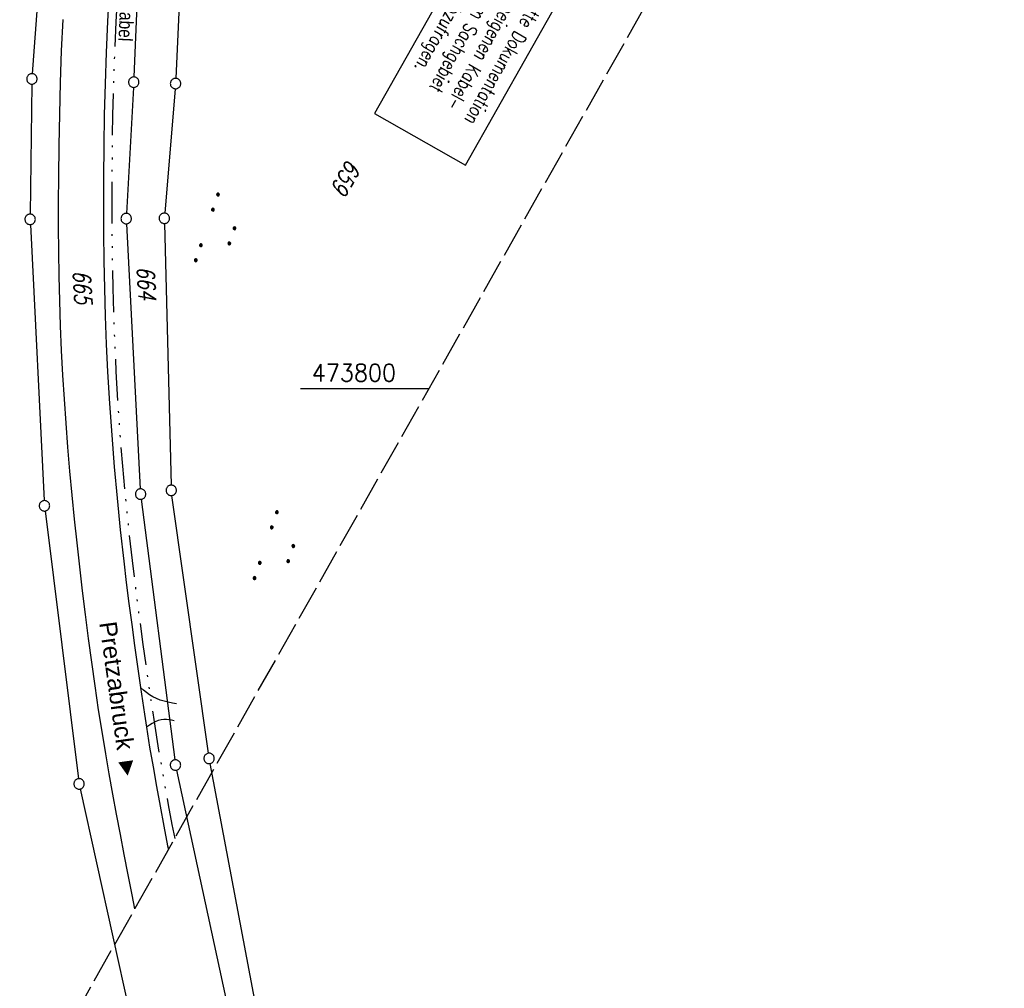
# Model space of a CAD drawing. Extents: x 510526 to 513920, y 467229 to 478797.
# Tile 249 of 256: x 511906 to 512047, y 473714 to 473853. Entities that reach past the tile are written whole.
import ezdxf
from ezdxf.enums import TextEntityAlignment as Align

# ---------------------------------------------------------------- set-up
doc = ezdxf.new("R2010")
doc.units = 0
doc.header["$LTSCALE"] = 10
doc.header["$MEASUREMENT"] = 0
for name, pattern in [('ACAD_ISO14W100', [25.5, 12, -3, 0.5, -3, 0.5, -3, 0.5, -3]), ('AUSGEZOGEN', [0]), ('LT00', [0]), ('LT14', [0.6, 0.5, -0.1])]:
    doc.linetypes.add(name, pattern=pattern)
doc.layers.get('0').update_dxf_attribs({"linetype": 'LT00'})
doc.layers.add('-BLATT_92-RAND', color=7, linetype='LT14', plot=False)
for name, color, linetype in [('BAB-KABEL_TEXT_KASTEN', 224, 'Continuous'), ('DFK_FLUR_NR', 250, 'LT00'), ('DFK_GZPKT', 250, 'LT00'), ('DFK_KATASTER', 250, 'LT00'), ('DFK_NUTZUNG', 250, 'LT00'), ('ORTSRICHTUNG', 7, 'Continuous'), ('TELEKOM', 210, 'ACAD_ISO14W100'), ('TELEKOM_TEXT', 210, 'Continuous'), ('V92_AFBR_BAB', 250, 'LT00'), ('V92_EINFAHRT', 250, 'LT00'), ('V92_RASTER', 250, 'LT00')]:
    doc.layers.add(name, color=color, linetype=linetype)
doc.styles.add('Beschrift', font='ARIAL.TTF')
doc.styles.add('ROMANS', font='romans.shx', dxfattribs={"width": 0.8})
doc.styles.get("Standard").update_dxf_attribs({"font": 'romans.shx'})
doc.styles.add('Versorgungsltg', font='ARIAL.TTF', dxfattribs={"width": 0.8, "height": 2})

# ---------------------------------------------------------------- blocks, each defined once
blk = doc.blocks.new('SYMB7010')
at = {"color": 0, "linetype": 'ByBlock'}
for points in [[(-0.031408, 0.499213), (-0.093728, 0.49134), (-0.15457, 0.475719), (-0.212975, 0.452595), (-0.268021, 0.422333), (-0.31884, 0.385411), (-0.36463, 0.342411), (-0.40467, 0.29401), (-0.438329, 0.240973), (-0.465074, 0.184136), (-0.484486, 0.124395), (-0.496256, 0.062692), (-0.5002, 0)], [(-0.5002, 0), (-0.496256, -0.062692), (-0.484486, -0.124395), (-0.465075, -0.184136), (-0.438329, -0.240973), (-0.404671, -0.29401), (-0.36463, -0.342411), (-0.31884, -0.385411), (-0.268021, -0.422333), (-0.212975, -0.452595), (-0.154571, -0.475719), (-0.093728, -0.49134), (-0.031408, -0.499213), (0.031408, -0.499213)], [(0.5002, 0), (0.496256, 0.062692), (0.484485, 0.124395), (0.465074, 0.184136), (0.438329, 0.240973), (0.40467, 0.29401), (0.36463, 0.342411), (0.31884, 0.385411), (0.268021, 0.422333), (0.212975, 0.452595), (0.15457, 0.475719), (0.093728, 0.49134), (0.031408, 0.499213), (-0.031408, 0.499213)], [(0.031408, -0.499213), (0.093728, -0.491341), (0.15457, -0.475719), (0.212975, -0.452595), (0.268021, -0.422333), (0.31884, -0.385411), (0.36463, -0.342411), (0.404671, -0.294011), (0.438329, -0.240974), (0.465075, -0.184136), (0.484486, -0.124395), (0.496256, -0.062692), (0.500201, 0)]]:
    blk.add_lwpolyline(points, dxfattribs=at)
blk = doc.blocks.new('SYMB7111')
at = {"color": 0, "linetype": 'ByBlock'}
for p, q in [((-0.13, 0.202919), (-0.13, 0.177081)), ((-0.125, 0.172895), (-0.125, 0.207105)), ((-0.12, 0.209164), (-0.12, 0.170836)), ((-0.115, 0.170204), (-0.115, 0.209796)), ((-0.11, 0.209164), (-0.11, 0.170836)), ((-0.105, 0.172895), (-0.105, 0.207105)), ((-0.1, 0.202919), (-0.1, 0.177081)), ((-0.095, 0.189874), (-0.095, 0.190146)), ((0.1, 0.202919), (0.1, 0.177081)), ((0.105, 0.172895), (0.105, 0.207105)), ((0.11, 0.209164), (0.11, 0.170836)), ((0.115, 0.170204), (0.115, 0.209796)), ((0.12, 0.209164), (0.12, 0.170836)), ((0.125, 0.172895), (0.125, 0.207105)), ((0.13, 0.202919), (0.13, 0.177081)), ((0.135, 0.189874), (0.135, 0.190146)), ((-0.515, -0.177081), (-0.515, -0.202919)), ((-0.51, -0.207105), (-0.51, -0.172895)), ((-0.505, -0.170836), (-0.505, -0.209164)), ((-0.5, -0.209796), (-0.5, -0.170204)), ((-0.495, -0.170836), (-0.495, -0.209164)), ((-0.49, -0.207105), (-0.49, -0.172895)), ((-0.485, -0.177081), (-0.485, -0.202919)), ((-0.48, -0.190126), (-0.48, -0.189854)), ((-0.285, -0.177081), (-0.285, -0.202919)), ((-0.28, -0.207105), (-0.28, -0.172895)), ((-0.275, -0.170836), (-0.275, -0.209164)), ((-0.27, -0.209796), (-0.27, -0.170204)), ((-0.265, -0.170836), (-0.265, -0.209164)), ((-0.26, -0.207105), (-0.26, -0.172895)), ((-0.255, -0.177081), (-0.255, -0.202919)), ((-0.25, -0.190126), (-0.25, -0.189854)), ((0.255, -0.177081), (0.255, -0.202919)), ((0.26, -0.207105), (0.26, -0.172895)), ((0.265, -0.170836), (0.265, -0.209164)), ((0.27, -0.209796), (0.27, -0.170204)), ((0.275, -0.170836), (0.275, -0.209164)), ((0.28, -0.207105), (0.28, -0.172895)), ((0.285, -0.177081), (0.285, -0.202919)), ((0.29, -0.190126), (0.29, -0.189854)), ((0.485, -0.177081), (0.485, -0.202919)), ((0.49, -0.207105), (0.49, -0.172895)), ((0.495, -0.170836), (0.495, -0.209164)), ((0.5, -0.209796), (0.5, -0.170204)), ((0.505, -0.170836), (0.505, -0.209164)), ((0.51, -0.207105), (0.51, -0.172895)), ((0.515, -0.177081), (0.515, -0.202919)), ((0.52, -0.190126), (0.52, -0.189854))]:
    blk.add_line(p, q, dxfattribs=at)
for points in [[(-0.095, 0.19), (-0.096981, 0.198678), (-0.10253, 0.205637), (-0.11055, 0.209499), (-0.11945, 0.209499), (-0.12747, 0.205637), (-0.133019, 0.198678), (-0.135, 0.19), (-0.133019, 0.181322), (-0.12747, 0.174363), (-0.11945, 0.170501), (-0.11055, 0.170501), (-0.10253, 0.174363), (-0.096981, 0.181322), (-0.095, 0.19)], [(0.135, 0.19), (0.133019, 0.198678), (0.12747, 0.205637), (0.11945, 0.209499), (0.11055, 0.209499), (0.10253, 0.205637), (0.096981, 0.198678), (0.095, 0.19), (0.096981, 0.181322), (0.10253, 0.174363), (0.11055, 0.170501), (0.11945, 0.170501), (0.12747, 0.174363), (0.133019, 0.181322), (0.135, 0.19)], [(-0.48, -0.19), (-0.481981, -0.181322), (-0.48753, -0.174363), (-0.49555, -0.170501), (-0.50445, -0.170501), (-0.51247, -0.174363), (-0.518019, -0.181322), (-0.52, -0.19), (-0.518019, -0.198678), (-0.51247, -0.205637), (-0.50445, -0.209499), (-0.49555, -0.209499), (-0.48753, -0.205637), (-0.481981, -0.198678), (-0.48, -0.19)], [(-0.25, -0.19), (-0.251981, -0.181322), (-0.25753, -0.174363), (-0.26555, -0.170501), (-0.27445, -0.170501), (-0.28247, -0.174363), (-0.288019, -0.181322), (-0.29, -0.19), (-0.288019, -0.198678), (-0.28247, -0.205637), (-0.27445, -0.209499), (-0.26555, -0.209499), (-0.25753, -0.205637), (-0.251981, -0.198678), (-0.25, -0.19)], [(0.29, -0.19), (0.288019, -0.181322), (0.28247, -0.174363), (0.27445, -0.170501), (0.26555, -0.170501), (0.25753, -0.174363), (0.251981, -0.181322), (0.25, -0.19), (0.251981, -0.198678), (0.25753, -0.205637), (0.26555, -0.209499), (0.27445, -0.209499), (0.28247, -0.205637), (0.288019, -0.198678), (0.29, -0.19)], [(0.52, -0.19), (0.518019, -0.181322), (0.51247, -0.174363), (0.50445, -0.170501), (0.49555, -0.170501), (0.48753, -0.174363), (0.481981, -0.181322), (0.48, -0.19), (0.481981, -0.198678), (0.48753, -0.205637), (0.49555, -0.209499), (0.50445, -0.209499), (0.51247, -0.205637), (0.518019, -0.198678), (0.52, -0.19)]]:
    blk.add_lwpolyline(points, dxfattribs=at)

msp = doc.modelspace()

# ---------------------------------------------------------------- linework, layer by layer
at = {"layer": '-BLATT_92-RAND'}
msp.add_lwpolyline([(511779.03, 474055.25), (511324.06, 473249.87), (511573.95, 473108.71), (512028.91, 473914.09), (511779.03, 474055.25)], dxfattribs=at)
at = {"layer": 'BAB-KABEL_TEXT_KASTEN', "linetype": 'AUSGEZOGEN'}
msp.add_lwpolyline([(511974.84, 473871.84), (511956.61, 473839.57), (511969.72, 473832.16), (511987.95, 473864.43)], close=True, dxfattribs=at)
at = {"layer": 'DFK_KATASTER'}
for p, q in [((511910.18, 473884.4), (511907.36, 473845.31)), ((511923.53, 473882.7), (511922, 473844.84)), ((511929.67, 473881.91), (511928.01, 473844.64)), ((511907.3, 473843.81), (511907.07, 473825.09)), ((511921.93, 473843.34), (511920.92, 473825.2)), ((511927.92, 473843.14), (511926.43, 473825.24)), ((511907.1, 473823.59), (511909.08, 473783.85)), ((511920.92, 473823.7), (511922.91, 473785.54)), ((511926.39, 473823.74), (511927.34, 473786.08)), ((511923.05, 473784.05), (511927.87, 473746.52)), ((511932.71, 473747.47), (511927.47, 473784.59)), ((511909.21, 473782.36), (511914.01, 473743.8)), ((511939.97, 473708.98), (511932.95, 473745.99)), ((511928.13, 473745.05), (511936.09, 473708.12)), ((511914.26, 473742.33), (511922.47, 473705.11))]:
    msp.add_line(p, q, dxfattribs=at)
at = {"layer": 'TELEKOM', "ltscale": 0.05, "flags": 128}
msp.add_lwpolyline([(512060.81, 474275.61), (512053.76, 474252.52), (512049.2, 474237.43), (512045.84, 474226.94), (512043.77, 474220.02), (512041.23, 474210.82), (512038.17, 474200.45), (512035.28, 474192.53), (512033.1, 474186.24), (512025.79, 474170.29), (512023.15, 474164.57), (512020.51, 474158.85), (512017.87, 474153.14), (512015.24, 474147.42), (512012.61, 474141.7), (512010.55, 474137.2), (512008.49, 474132.69), (512006.43, 474128.18), (512004.36, 474123.67), (512002.3, 474119.16), (512000.23, 474114.66), (511998.35, 474110.56), (511996.46, 474106.47), (511994.57, 474102.39), (511992.69, 474098.3), (511990.8, 474094.21), (511988.91, 474090.12), (511987.01, 474085.97), (511985.1, 474081.81), (511983.2, 474077.66), (511981.29, 474073.5), (511979.39, 474069.35), (511977.48, 474065.19), (511975.24, 474060.3), (511972.99, 474055.4), (511970.74, 474050.5), (511968.49, 474045.61), (511966.24, 474040.71), (511964.95, 474037.89), (511963.66, 474035.08), (511962.38, 474032.26), (511961.11, 474029.44), (511959.85, 474026.61), (511958.61, 474023.79), (511957.38, 474020.95), (511956.17, 474018.11), (511954.98, 474015.26), (511953.35, 474011.26), (511951.76, 474007.24), (511950.22, 474003.21), (511948.72, 473999.15), (511947.27, 473995.09), (511945.84, 473991.01), (511944.46, 473986.91), (511942.68, 473981.44), (511940.96, 473975.95), (511939.31, 473970.43), (511937.97, 473965.78), (511937.72, 473964.9), (511936.19, 473959.35), (511934.87, 473954.35), (511933.6, 473949.32), (511932.38, 473944.29), (511931.22, 473939.24), (511930.11, 473934.18), (511929.33, 473930.41), (511928.58, 473926.63), (511927.85, 473922.85), (511927.15, 473919.06), (511926.48, 473915.26), (511925.83, 473911.46), (511925.19, 473907.62), (511924.58, 473903.77), (511923.99, 473899.92), (511923.43, 473896.07), (511922.9, 473892.21), (511922.4, 473888.35), (511921.93, 473884.49), (511921.43, 473879.96), (511920.98, 473875.42), (511920.57, 473870.88), (511920.21, 473866.33), (511919.89, 473861.78), (511919.62, 473857.23), (511919.39, 473852.76), (511919.2, 473848.29), (511919.05, 473843.82), (511918.93, 473839.35), (511918.86, 473834.88), (511918.81, 473830.41), (511918.8, 473826.41), (511918.82, 473822.41), (511918.87, 473818.41), (511918.95, 473814.42), (511919.06, 473810.42), (511919.22, 473806.43), (511919.41, 473802.44), (511919.67, 473797.9), (511919.98, 473793.36), (511920.35, 473788.83), (511920.76, 473784.3), (511921.22, 473779.77), (511921.73, 473775.25), (511922.09, 473772.22), (511922.47, 473769.19), (511922.87, 473766.17), (511923.28, 473763.15), (511923.7, 473760.12), (511924.13, 473757.1), (511924.41, 473755.19), (511924.69, 473753.29), (511924.98, 473751.39), (511925.44, 473748.56), (511925.92, 473745.72), (511926.42, 473742.89), (511926.94, 473740.06), (511927.47, 473737.23), (511927.86, 473735.21)], dxfattribs=at)
at = {"layer": 'V92_AFBR_BAB'}
for points in [[(511918.42, 473857.3), (511918.19, 473852.82), (511918, 473848.34), (511917.85, 473843.86), (511917.73, 473839.38), (511917.66, 473834.9), (511917.61, 473830.41), (511917.6, 473826.41), (511917.62, 473822.4), (511917.67, 473818.39), (511917.75, 473814.39), (511917.87, 473810.38), (511918.02, 473806.38), (511918.21, 473802.38), (511918.47, 473797.83), (511918.79, 473793.27), (511919.15, 473788.73), (511919.57, 473784.18), (511920.03, 473779.64), (511920.53, 473775.11), (511920.9, 473772.07), (511921.28, 473769.04), (511921.68, 473766.01), (511922.09, 473762.98), (511922.51, 473759.95), (511922.95, 473756.93), (511923.22, 473755.02), (511923.51, 473753.11), (511923.8, 473751.21), (511924.25, 473748.36), (511924.74, 473745.52), (511925.24, 473742.68), (511925.76, 473739.84), (511926.29, 473737), (511926.84, 473734.17), (511926.95, 473733.6)], [(511922.13, 473725.06), (511921.73, 473727.08), (511921.16, 473729.98), (511920.59, 473732.88), (511920.04, 473735.79), (511919.49, 473738.69), (511918.95, 473741.59), (511918.43, 473744.5), (511917.93, 473747.41), (511917.45, 473750.33), (511916.91, 473753.74), (511916.4, 473757.16), (511915.92, 473760.58), (511915.46, 473764.01), (511915.03, 473767.43), (511914.61, 473770.87), (511914.21, 473774.3), (511913.83, 473777.75), (511913.46, 473781.19), (511913.12, 473784.64), (511912.79, 473788.09), (511912.49, 473791.54), (511912.22, 473795), (511911.98, 473798.45), (511911.77, 473801.91), (511911.59, 473805.47), (511911.44, 473809.03), (511911.33, 473812.59), (511911.25, 473816.15), (511911.19, 473819.71), (511911.16, 473823.28), (511911.16, 473826.84), (511911.18, 473830.4), (511911.23, 473834.95), (511911.31, 473839.5), (511911.43, 473844.05), (511911.59, 473848.59), (511911.79, 473853.13)]]:
    msp.add_lwpolyline(points, dxfattribs=at)
at = {"layer": 'V92_EINFAHRT'}
for points in [[(511928.13, 473754.59), (511927.53, 473754.7), (511926.94, 473754.82), (511926.35, 473754.97), (511925.78, 473755.14), (511925.23, 473755.35), (511924.71, 473755.6), (511924.24, 473755.89), (511923.8, 473756.22), (511923.37, 473756.57), (511922.95, 473756.93)], [(511927.8, 473752.14), (511927.42, 473752.22), (511927.03, 473752.29), (511926.66, 473752.33), (511926.29, 473752.35), (511925.92, 473752.31), (511925.48, 473752.2), (511925.04, 473752.01), (511924.62, 473751.78), (511924.21, 473751.5), (511923.8, 473751.21)]]:
    msp.add_lwpolyline(points, dxfattribs=at)
at = {"layer": 'V92_RASTER'}
msp.add_line((511945.96, 473800), (511964.46, 473800), dxfattribs=at)

# ---------------------------------------------------------------- block references
at = {"layer": 'DFK_GZPKT', "xscale": 1.499999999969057, "yscale": 1.5, "zscale": 1.5, "rotation": 251.2881100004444}
for p in [(511907.31, 473844.56), (511921.97, 473844.09), (511927.98, 473843.89), (511907.06, 473824.34), (511920.88, 473824.45), (511926.37, 473824.49), (511922.95, 473784.79), (511927.36, 473785.33), (511909.12, 473783.1), (511932.81, 473746.73), (511927.97, 473745.78), (511914.1, 473743.06)]:
    msp.add_blockref('SYMB7010', p, dxfattribs=at)
at = {"layer": 'DFK_NUTZUNG', "xscale": 10.00000000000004, "yscale": 10, "zscale": 10, "rotation": 251.2882600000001}
for p in [(511934.29, 473822.57), (511942.76, 473776.83)]:
    msp.add_blockref('SYMB7111', p, dxfattribs=at)

# ---------------------------------------------------------------- texts
at = {"layer": 'BAB-KABEL_TEXT_KASTEN', "insert": (511985.9, 473863.6), "char_height": 2, "width": 33.7438, "attachment_point": 1, "rotation": 240.5375, "style": 'ROMANS'}
msp.add_mtext('{\\W0.75;Die komplette Dokumentation der autobahneigenen Kabel-\\Panlagen sind im Sachgebiet Elektrotechnik abzufragen.}', dxfattribs=at)
at = {"layer": 'DFK_FLUR_NR', "oblique": 13.754, "width": 0.75}
for s, rotation, p in [('659', 240.5376, (511952.72, 473833.17)), ('665', 273.1927, (511913.21, 473816.95)), ('664', 273.5601, (511922.39, 473817.51))]:
    msp.add_text(s, height=2.5, rotation=rotation, dxfattribs=at).set_placement(p)
at = {"layer": 'ORTSRICHTUNG', "insert": (511918.53, 473754.84), "char_height": 2.5, "width": 24.4216, "attachment_point": 8, "rotation": 277.8958, "style": 'Beschrift'}
msp.add_mtext('Pretzabruck ►', dxfattribs=at)
at = {"layer": 'TELEKOM_TEXT', "style": 'Versorgungsltg', "width": 0.8}
msp.add_text('Telekom Kabel', height=2, rotation=267.3923, dxfattribs=at).set_placement((511920.09, 473857.46), align=Align.CENTER)
at = {"layer": 'V92_RASTER', "width": 0.944}
msp.add_text(' 473800', height=2.5, rotation=0.0018, dxfattribs=at).set_placement((511945.96, 473801))

doc.saveas('drawing.dxf')
